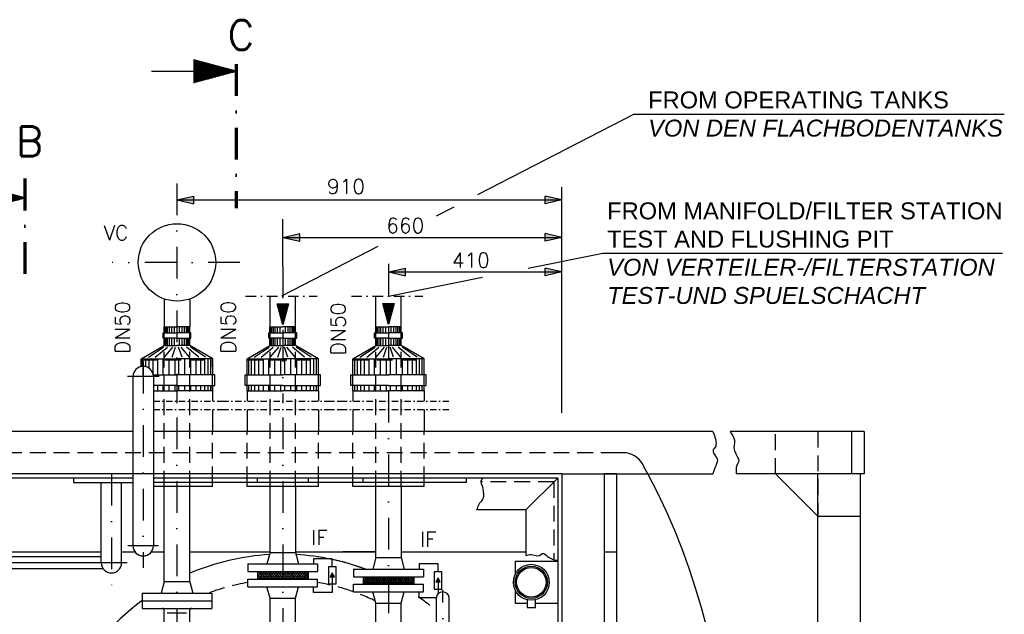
# Model space of a CAD drawing. Header units: inches. Extents: x -1548 to 30345, y -12744 to 2311.
# Tile 20 of 33: x 20143 to 22470, y -8533 to -7127. Entities that reach past the tile are written whole.
import ezdxf
from ezdxf.enums import TextEntityAlignment as Align

# ---------------------------------------------------------------- set-up
doc = ezdxf.new("R2010")
doc.units = ezdxf.units.IN
doc.header["$MEASUREMENT"] = 0
doc.linetypes.add('DASHDOT', pattern=[1, 0.5, -0.25, 0, -0.25])
doc.linetypes.add('HIDDEN', pattern=[0.375, 0.25, -0.125])
doc.layers.get('0').update_dxf_attribs({"linetype": 'CONTINUOUS'})
for name, color, linetype in [('15', 7, 'CONTINUOUS'), ('17', 7, 'CONTINUOUS'), ('2', 7, 'CONTINUOUS'), ('41', 7, 'CONTINUOUS'), ('44', 7, 'CONTINUOUS'), ('6', 7, 'CONTINUOUS')]:
    doc.layers.add(name, color=color, linetype=linetype)
doc.styles.add('ROMANS', font='ROMANS', dxfattribs={"height": 0.2})

# ---------------------------------------------------------------- blocks, each defined once
blk = doc.blocks.new('PFEIL')
at = {"layer": '17', "color": 7, "linetype": 'Continuous'}
for p, q in [((-20, 5.359), (-20, -5.359)), ((0, 0), (-20, 5.359)), ((-20, 5.0491), (-18.8434, 5.0491)), ((-40, 0), (-20, 0)), ((-20, 4.5991), (-17.164, 4.5991)), ((-20, 4.1491), (-15.4846, 4.1491)), ((-20, 3.6991), (-13.8052, 3.6991)), ((-20, 3.2491), (-12.1258, 3.2491)), ((-20, 2.7991), (-10.4464, 2.7991)), ((-20, 2.3491), (-8.7669, 2.3491)), ((-20, 1.8991), (-7.0875, 1.8991)), ((-20, 1.4491), (-5.4081, 1.4491)), ((-20, 0.9991), (-3.7287, 0.9991)), ((-20, 0.5491), (-2.0493, 0.5491)), ((-20, 0.0991), (-0.3698, 0.0991)), ((-20, -5.359), (0, 0)), ((-20, -0.3509), (-1.3096, -0.3509)), ((-20, -0.8009), (-2.989, -0.8009)), ((-20, -1.2509), (-4.6684, -1.2509)), ((-20, -1.7009), (-6.3478, -1.7009)), ((-20, -2.1509), (-8.0272, -2.1509)), ((-20, -2.6009), (-9.7067, -2.6009)), ((-20, -3.0509), (-11.3861, -3.0509)), ((-20, -3.5009), (-13.0655, -3.5009)), ((-20, -3.9509), (-14.7449, -3.9509)), ((-20, -4.4009), (-16.4243, -4.4009)), ((-20, -4.8509), (-18.1038, -4.8509)), ((-20, -5.3009), (-19.7832, -5.3009))]:
    blk.add_line(p, q, dxfattribs=at)
blk = doc.blocks.new('FPFEIL')
at = {"layer": '41', "color": 7, "linetype": 'Continuous'}
for p, q in [((-20, 5.3592), (-20, -5.3592)), ((0, 0), (-20, 5.3592)), ((-20, 5.0492), (-18.8436, 5.0492)), ((-20, 4.5992), (-17.164, 4.5992)), ((-20, 4.1492), (-15.4848, 4.1492)), ((-20, 3.6992), (-13.8052, 3.6992)), ((-20, 3.2492), (-12.126, 3.2492)), ((-20, 2.7992), (-10.4464, 2.7992)), ((-20, 2.3492), (-8.7668, 2.3492)), ((-20, 1.8992), (-7.0876, 1.8992)), ((-20, 1.4492), (-5.408, 1.4492)), ((-20, 0.9992), (-3.7288, 0.9992)), ((-20, 0.5492), (-2.0492, 0.5492)), ((-20, 0.0992), (-0.37, 0.0992)), ((-20, -5.3592), (0, 0)), ((-20, -0.3508), (-1.3096, -0.3508)), ((-20, -0.8008), (-2.9892, -0.8008)), ((-20, -1.2508), (-4.6684, -1.2508)), ((-20, -1.7008), (-6.348, -1.7008)), ((-20, -2.1508), (-8.0272, -2.1508)), ((-20, -2.6008), (-9.7068, -2.6008)), ((-20, -3.0508), (-11.386, -3.0508)), ((-20, -3.5008), (-13.0656, -3.5008)), ((-20, -3.9508), (-14.7448, -3.9508)), ((-20, -4.4008), (-16.4244, -4.4008)), ((-20, -4.8508), (-18.104, -4.8508)), ((-20, -5.3008), (-19.7832, -5.3008))]:
    blk.add_line(p, q, dxfattribs=at)

msp = doc.modelspace()

# ---------------------------------------------------------------- hatches: boundary and pattern name
at = {"linetype": 'Continuous'}
for points in [[(20514.4, -7553.1), (20554.4, -7544.2), (20554.4, -7562.1)], [(21424.4, -7553.1), (21384.4, -7544.2), (21384.4, -7562.1)], [(20764.4, -7641.4), (20804.4, -7632.5), (20804.4, -7650.4)], [(21424.4, -7641.4), (21384.4, -7632.5), (21384.4, -7650.4)], [(21014.4, -7723.3), (21054.4, -7714.3), (21054.4, -7732.2)], [(21424.4, -7723.3), (21384.4, -7714.3), (21384.4, -7732.2)]]:
    msp.add_hatch(color=256, dxfattribs=at).paths.add_polyline_path(points)
h = msp.add_hatch(color=256, dxfattribs=at)
h.paths.add_polyline_path([(20524.4, -7555.4), (20524.4, -7553.1), (20554.4, -7553.1), (20554.4, -7562.1)])
h.paths.add_polyline_path([(20524.4, -7553.1), (20524.4, -7550.9), (20554.4, -7544.2), (20554.4, -7553.1)])
h = msp.add_hatch(color=256, dxfattribs=at)
h.paths.add_polyline_path([(20774.4, -7643.7), (20774.4, -7641.4), (20804.4, -7641.4), (20804.4, -7650.4)])
h.paths.add_polyline_path([(20774.4, -7641.4), (20774.4, -7639.2), (20804.4, -7632.5), (20804.4, -7641.4)])
h = msp.add_hatch(color=256, dxfattribs=at)
h.paths.add_polyline_path([(21024.4, -7725.5), (21024.4, -7723.3), (21054.4, -7723.3), (21054.4, -7732.2)])
h.paths.add_polyline_path([(21024.4, -7723.3), (21024.4, -7721), (21054.4, -7714.3), (21054.4, -7723.3)])
at = {"linetype": 'Continuous', "lineweight": 5}
h = msp.add_hatch(dxfattribs=at)
h.set_pattern_fill('NET3', color=256, scale=40)
h.set_pattern_definition([(0, (1730, -2.216), (0, 5), []), (60, (1730, -2.216), (-4.330127, 2.5), []), (120, (1730, -2.216), (-4.330127, -2.5), [])])
h.paths.add_polyline_path([(20764.4, -8431.6), (20704.5, -8431.6), (20704.5, -8449.6), (20764.4, -8449.6)])
h.paths.add_polyline_path([(20824.4, -8431.6), (20764.4, -8431.6), (20764.4, -8449.6), (20824.4, -8449.6)])
h = msp.add_hatch(color=256)
h.dxf.hatch_style = 1
h.paths.add_polyline_path([(20881.5, -8434.4), (20876.1, -8443.7), (20886.9, -8443.7)])
h = msp.add_hatch(dxfattribs=at)
h.set_pattern_fill('NET3', color=256, scale=40)
h.set_pattern_definition([(0, (1980, -14.216), (0, 5), []), (60, (1980, -14.216), (-4.330127, 2.5), []), (120, (1980, -14.216), (-4.330127, -2.5), [])])
h.paths.add_polyline_path([(21014.4, -8443.6), (20954.5, -8443.6), (20954.5, -8461.6), (21014.4, -8461.6)])
h.paths.add_polyline_path([(21074.4, -8443.6), (21014.4, -8443.6), (21014.4, -8461.6), (21074.4, -8461.6)])
h = msp.add_hatch(color=256)
h.dxf.hatch_style = 1
h.paths.add_polyline_path([(21131.5, -8446.4), (21126.1, -8455.7), (21136.9, -8455.7)])

# ---------------------------------------------------------------- linework, layer by layer
at = {"linetype": 'Continuous'}
for p, q in [((21595.2, -7350), (21224.9, -7541.2)), ((21424.4, -8056.6), (21424.4, -7523)), ((20514.4, -7553.1), (20554.4, -7544.2)), ((20514.4, -7553.1), (20554.4, -7562.1)), ((20514.4, -7553.1), (21424.4, -7553.1)), ((20554.4, -7562.1), (20554.4, -7544.2)), ((21424.4, -7553.1), (21384.4, -7544.2)), ((21384.4, -7562.1), (21384.4, -7544.2)), ((21424.4, -7553.1), (21384.4, -7562.1)), ((21169.1, -7570), (21127.1, -7591.7)), ((20764.4, -7710.3), (20764.4, -7598.4)), ((20764.4, -7641.4), (20804.4, -7632.5)), ((20804.4, -7650.4), (20804.4, -7632.5)), ((21424.4, -7641.4), (21384.4, -7632.5)), ((21384.4, -7650.4), (21384.4, -7632.5)), ((20764.4, -7641.4), (20804.4, -7650.4)), ((20764.4, -7641.4), (21424.4, -7641.4)), ((21424.4, -7641.4), (21384.4, -7650.4)), ((20989, -7663), (20761.2, -7780.6)), ((21014.4, -7723.3), (21054.4, -7714.3)), ((21014.4, -7723.3), (21054.4, -7732.2)), ((21014.4, -7723.3), (21424.4, -7723.3)), ((21054.4, -7732.2), (21054.4, -7714.3)), ((21384.4, -7732.2), (21384.4, -7714.3)), ((21424.4, -7723.3), (21384.4, -7714.3)), ((21424.4, -7723.3), (21384.4, -7732.2))]:
    msp.add_line(p, q, dxfattribs=at)
for points in [[(20881.5, -8420.4), (20881.5, -8401.4), (20837, -8401.4), (20837, -8413.6)], [(21131.5, -8432.4), (21131.5, -8413.4), (21087, -8413.4), (21087, -8425.6)], [(20881.5, -8440.6), (20881.5, -8481.3), (20837, -8481.3), (20837, -8467.6)], [(21131.5, -8452.6), (21131.5, -8484)], [(21127.7, -8493.3), (21087, -8493.3), (21087, -8479.6)]]:
    msp.add_lwpolyline(points)
for points in [[(20872.5, -8460.9), (20890.5, -8460.9), (20890.5, -8420.4), (20872.5, -8420.4)], [(20881.5, -8434.4), (20876.1, -8443.7), (20886.9, -8443.7)], [(21122.5, -8472.9), (21140.5, -8472.9), (21140.5, -8432.4), (21122.5, -8432.4)], [(21131.5, -8446.4), (21126.1, -8455.7), (21136.9, -8455.7)]]:
    msp.add_lwpolyline(points, close=True)
for points in [[(21314.4, -8437), (21314.4, -8406.9), (21414.4, -8406.9), (21414.4, -8506.9), (21361.7, -8506.9)], [(21342.2, -8506.9), (21314.4, -8506.9), (21314.4, -8476.8)], [(21342.2, -8498.3), (21342.2, -8516.7), (21361.7, -8516.7), (21361.7, -8498.3)]]:
    msp.add_lwpolyline(points, dxfattribs=at)
for radius in [42.5, 38, 35]:
    msp.add_circle((21352, -8456.9), radius, dxfattribs=at)
at = {"layer": '17', "linetype": 'DASHDOT', "lineweight": 70, "ltscale": 150}
for p, q in [((20654.4, -7232.1), (20654.4, -7572.2)), ((20154.4, -7502.7), (20154.4, -7760.7))]:
    msp.add_line(p, q, dxfattribs=at)
at = {"layer": '2', "linetype": 'DASHDOT', "ltscale": 30}
for p, q in [((20458.6, -8028.7), (20631.6, -8028.7)), ((20621.8, -8028.7), (20907, -8028.7)), ((20871.8, -8028.7), (21157, -8028.7)), ((20458.6, -8048.7), (20631.6, -8048.7)), ((20621.8, -8048.7), (20907, -8048.7)), ((20871.8, -8048.7), (21157, -8048.7))]:
    msp.add_line(p, q, dxfattribs=at)
at = {"layer": '41', "linetype": 'DASHDOT', "ltscale": 150}
for p, q in [((20514.4, -7513.8), (20514.4, -8033.8)), ((20663.1, -7700.6), (20361.1, -7700.6)), ((20764.4, -7710.3), (20764.4, -8033.8)), ((21014.4, -7704.1), (21014.4, -9444)), ((20434.4, -7935.5), (20434.4, -8423)), ((20472.5, -7970.6), (20395, -7970.6)), ((20514.4, -8067.5), (20514.4, -8772.4)), ((20764.4, -8067.5), (20764.4, -8744.6)), ((20359.4, -8200.6), (20359.4, -8464.3)), ((20470.9, -8370.6), (20398.3, -8370.6)), ((20396.8, -8410.6), (20335.3, -8410.6)), ((21142.7, -8805.2), (21142.7, -8474.4))]:
    msp.add_line(p, q, dxfattribs=at)
at = {"layer": '41', "linetype": 'Continuous', "ltscale": 150}
for p, q in [((20484.3, -7787), (20484.3, -7852.9)), ((20544.6, -7787), (20544.6, -7852.9)), ((20734.3, -7852.9), (20734.3, -7780.6)), ((20794.6, -7852.9), (20794.6, -7780.6)), ((20984.3, -7852.9), (20984.3, -7780.6)), ((21044.6, -7852.9), (21044.6, -7780.6)), ((20430.3, -7930.6), (20430.3, -7946.9)), ((20410.3, -7970.6), (20410.3, -8370.6)), ((20458.6, -7970.6), (20458.6, -8370.6)), ((20598.6, -8003.9), (20598.6, -8028.7)), ((20680.3, -8003.9), (20680.3, -8028.7)), ((20848.6, -8003.9), (20848.6, -8028.7)), ((20930.3, -8003.9), (20930.3, -8028.7)), ((21098.6, -8003.9), (21098.6, -8028.7)), ((20598.6, -8048.7), (20598.6, -8100.6)), ((20680.3, -8048.7), (20680.3, -8100.6)), ((20848.6, -8048.7), (20848.6, -8100.6)), ((20930.3, -8048.7), (20930.3, -8100.6)), ((21098.6, -8048.7), (21098.6, -8100.6)), ((20410.3, -8100.6), (19858.6, -8100.6)), ((21780.8, -8100.6), (20458.6, -8100.6)), ((22139.1, -8100.6), (21822.4, -8100.6)), ((22109.1, -8100.6), (22109.1, -8200.6)), ((22139.1, -8100.6), (22139.1, -8200.6)), ((21568.8, -8150.6), (21554.1, -8150.6)), ((20484.3, -8200.6), (19195.3, -8200.6)), ((20410.3, -8200.6), (19858.6, -8200.6)), ((20410.3, -8210.6), (19858.6, -8210.6)), ((20269.4, -8210.6), (20269.4, -8220.6)), ((21424.4, -8200.6), (20458.6, -8200.6)), ((21414.4, -8210.6), (20458.6, -8210.6)), ((20707.3, -8200.6), (20544.6, -8200.6)), ((20704.4, -8220.6), (20704.4, -8210.6)), ((20824.4, -8210.6), (20824.4, -8220.6)), ((20954.4, -8220.6), (20954.4, -8210.6)), ((21414.4, -8200.6), (21071.6, -8200.6)), ((21198.6, -8220.6), (21198.6, -8210.6)), ((21339.4, -8285.6), (21414.4, -8210.6)), ((21414.4, -8210.6), (21414.4, -9690.6)), ((21424.4, -8200.6), (21424.4, -9700.6)), ((21424.4, -8200.6), (21780.8, -8200.6)), ((21524.4, -8200.6), (21524.4, -9700.6)), ((21554.1, -8200.6), (21524.4, -8200.6)), ((21554.1, -9700.6), (21554.1, -8200.6)), ((22139.1, -8200.6), (21836.5, -8200.6)), ((22029.1, -8300.6), (21929.1, -8200.6)), ((22029.1, -9600.6), (22029.1, -8200.6)), ((22129.1, -8200.6), (22129.1, -9700.6)), ((20269.4, -8220.6), (20410.3, -8220.6)), ((20335.3, -8410.6), (20335.3, -8220.6)), ((20383.5, -8410.6), (20383.5, -8220.6)), ((21198.6, -8220.6), (20458.6, -8220.6)), ((20598.6, -8230.6), (20458.6, -8230.6)), ((20598.6, -8230.6), (20458.6, -8230.6)), ((20484.3, -8455.6), (20484.3, -8230.6)), ((20544.6, -8455.6), (20544.6, -8230.6)), ((20598.6, -8230.6), (20598.6, -8220.6)), ((20680.3, -8230.6), (20680.3, -8220.6)), ((20848.6, -8230.6), (20680.3, -8230.6)), ((20734.3, -8386.6), (20734.3, -8230.6)), ((20794.6, -8230.6), (20794.6, -8386.6)), ((20848.6, -8230.6), (20848.6, -8220.6)), ((20930.3, -8230.6), (20930.3, -8220.6)), ((21098.6, -8230.6), (20930.3, -8230.6)), ((20984.3, -8398.6), (20984.3, -8230.6)), ((21044.6, -8230.6), (21044.6, -8398.6)), ((21098.6, -8230.6), (21098.6, -8220.6)), ((21339.4, -8285.6), (21223.5, -8285.6)), ((21339.4, -8285.6), (21339.4, -8393.6)), ((22029.1, -8300.6), (22129.1, -8300.6)), ((19933.5, -8384.9), (20335.3, -8384.9)), ((20335.3, -8396.5), (19933.5, -8396.5)), ((20383.5, -8384.9), (20415, -8384.9)), ((20453.8, -8384.9), (20484.3, -8384.9)), ((20544.6, -8384.9), (20734.3, -8384.9)), ((20734.3, -8386.6), (20727, -8413.6)), ((20734.3, -8386.6), (20794.6, -8386.6)), ((20794.6, -8384.9), (20906.3, -8384.9)), ((20794.6, -8386.6), (20801.8, -8413.6)), ((20984.3, -8384.9), (20906.3, -8384.9)), ((20906.3, -8384.9), (20984.3, -8384.9)), ((20984.3, -8398.6), (20977, -8425.6)), ((20984.3, -8398.6), (21044.6, -8398.6)), ((21044.6, -8384.9), (21339.4, -8384.9)), ((21044.6, -8398.6), (21051.8, -8425.6)), ((21524.4, -8384.9), (21554.1, -8384.9)), ((20339.9, -8424.8), (19928.9, -8424.8)), ((20335.3, -8410.6), (19933.5, -8410.6)), ((20681.9, -8413.6), (20846.9, -8413.6)), ((20681.9, -8413.6), (20681.9, -8431.6)), ((20846.9, -8413.6), (20846.9, -8431.6)), ((20681.9, -8431.6), (20846.9, -8431.6)), ((20704.5, -8431.6), (20704.5, -8449.6)), ((20824.4, -8431.6), (20824.4, -8449.6)), ((20931.9, -8425.6), (21096.9, -8425.6)), ((20931.9, -8425.6), (20931.9, -8443.6)), ((20931.9, -8443.6), (21096.9, -8443.6)), ((20954.5, -8443.6), (20954.5, -8461.6)), ((21074.4, -8443.6), (21074.4, -8461.6)), ((21096.9, -8425.6), (21096.9, -8443.6)), ((20484.3, -8455.6), (20477, -8482.6)), ((20544.6, -8455.6), (20484.3, -8455.6)), ((20544.6, -8455.6), (20551.8, -8482.6)), ((20681.9, -8467.6), (20681.9, -8449.6)), ((20681.9, -8449.6), (20846.9, -8449.6)), ((20681.9, -8467.6), (20846.9, -8467.6)), ((20734.3, -8494.6), (20727, -8467.6)), ((20794.6, -8494.6), (20801.8, -8467.6)), ((20846.9, -8467.6), (20846.9, -8449.6)), ((20931.9, -8479.6), (20931.9, -8461.6)), ((20931.9, -8461.6), (21096.9, -8461.6)), ((21096.9, -8479.6), (21096.9, -8461.6)), ((20431.9, -8482.6), (20431.9, -8518.6)), ((20431.9, -8482.6), (20596.9, -8482.6)), ((20596.9, -8482.6), (20596.9, -8518.6)), ((20734.3, -8494.6), (20794.6, -8494.6)), ((20734.3, -8644.6), (20734.3, -8494.6)), ((20794.6, -8644.6), (20794.6, -8494.6)), ((20931.9, -8479.6), (21096.9, -8479.6)), ((20984.3, -8506.6), (20977, -8479.6)), ((21044.6, -8506.6), (21051.8, -8479.6)), ((21127.7, -8725.5), (21127.7, -8492.6)), ((21157.7, -8725.5), (21157.7, -8492.6)), ((20431.9, -8500.6), (20596.9, -8500.6)), ((20431.9, -8518.6), (20596.9, -8518.6)), ((20984.3, -8506.6), (21044.6, -8506.6)), ((20984.3, -8656.6), (20984.3, -8506.6)), ((21044.6, -8656.6), (21044.6, -8506.6)), ((20484.4, -8568.4), (20484.4, -8523.6)), ((20491.4, -8528.8), (20537, -8528.8)), ((20544.4, -8568.4), (20544.4, -8523.6))]:
    msp.add_line(p, q, dxfattribs=at)
at = {"layer": '41', "linetype": 'DASHDOT', "ltscale": 50}
for p, q in [((20676.7, -7780.6), (20845.7, -7780.6)), ((20926.7, -7780.6), (21095.7, -7780.6))]:
    msp.add_line(p, q, dxfattribs=at)
at = {"layer": '41', "linetype": 'HIDDEN', "ltscale": 150}
for p, q in [((20484.3, -8230.6), (20484.3, -7852.9)), ((20544.6, -8230.6), (20544.6, -7852.9)), ((20734.3, -8230.6), (20734.3, -7852.9)), ((20794.6, -8230.6), (20794.6, -7852.9)), ((20984.3, -8230.6), (20984.3, -7852.9)), ((21044.6, -8230.6), (21044.6, -7852.9)), ((20430.3, -7930.6), (20598.6, -7930.6)), ((20430.3, -7930.6), (20598.6, -7930.6)), ((20430.3, -7946.9), (20430.3, -7930.6)), ((20598.6, -8003.9), (20598.6, -7930.6)), ((20680.3, -7930.6), (20848.6, -7930.6)), ((20680.3, -7930.6), (20848.6, -7930.6)), ((20680.3, -8003.9), (20680.3, -7930.6)), ((20848.6, -8003.9), (20848.6, -7930.6)), ((20930.3, -7930.6), (21098.6, -7930.6)), ((20930.3, -8003.9), (20930.3, -7930.6)), ((21098.6, -8003.9), (21098.6, -7930.6)), ((20598.6, -8220.6), (20598.6, -8100.6)), ((20680.3, -8220.6), (20680.3, -8100.6)), ((20848.6, -8220.6), (20848.6, -8100.6)), ((20930.3, -8220.6), (20930.3, -8100.6)), ((21098.6, -8220.6), (21098.6, -8100.6)), ((21929.1, -8200.6), (21929.1, -8100.6)), ((22029.1, -8100.6), (22029.1, -8300.6)), ((21554.1, -8150.6), (18567.7, -8150.6)), ((21405.4, -8219.6), (21233.5, -8219.6)), ((21405.4, -8219.6), (21405.4, -8403.6))]:
    msp.add_line(p, q, dxfattribs=at)
at = {"layer": '41', "linetype": 'Continuous'}
msp.add_circle((20514.4, -7700.6), 91.5, dxfattribs=at)
at = {"layer": '41', "linetype": 'Continuous', "ltscale": 150}
for centre, radius, start, end in [((20434.4, -7970.6), 24.1, 0, 180), ((21568.8, -8203.6), 53, 28.873, 90), ((20214.1, -8950.6), 1600, 27.9532, 28.873), ((20214.1, -8950.6), 1600, 332.0468, 27.9532), ((20434.4, -8370.6), 24.1, 180, 0), ((20764.4, -8950.6), 560, 93.2204, 113.1157), ((20764.4, -8950.6), 560, 69.6359, 86.7796), ((20764.4, -8950.6), 560, 69.2699, 81.5635), ((20359.4, -8410.6), 24.1, 180, 0), ((20764.4, -8950.6), 560, 51.6218, 55.1501), ((20764.4, -8950.6), 560, 126.4236, 235.8328), ((20479.4, -8523.6), 5, 0, 90), ((20549.4, -8523.6), 5, 90, 180)]:
    msp.add_arc(centre, radius, start, end, dxfattribs=at)
at = {"layer": '41', "linetype": 'HIDDEN', "ltscale": 150}
for start, end in [(99.4972, 110.6097), (64.1145, 80.5028)]:
    msp.add_arc((20764.4, -8950.6), 500, start, end, dxfattribs=at)
at = {"layer": '41', "linetype": 'Continuous', "ltscale": 150}
msp.add_ellipse((21142.7, -8492.6), major_axis=(-15, 0), ratio=0.858, start_param=3.141593, end_param=6.283185, dxfattribs=at)
for points, knots in [([(21780.8, -8100.6), (21784.5, -8107.2), (21786.3, -8114.2), (21787.9, -8121.2), (21789, -8125.8), (21788.6, -8130.9), (21787.9, -8135.4), (21787.4, -8138.8), (21782.3, -8140.8), (21781.7, -8144.2), (21780.1, -8153.5), (21794.9, -8163.2), (21791.4, -8172.5), (21790.3, -8175.4), (21789, -8178.3), (21787.9, -8181.3), (21785.6, -8187.7), (21783.1, -8194.1), (21780.8, -8200.6)], [0, 0, 0, 0, 0.204139, 0.204139, 0.204139, 0.336625, 0.336625, 0.336625, 0.437701, 0.437701, 0.437701, 0.717891, 0.717891, 0.717891, 0.807074, 0.807074, 0.807074, 1, 1, 1, 1]), ([(21822.4, -8100.6), (21826.6, -8107.4), (21830.2, -8113.9), (21832.1, -8121.2), (21833.9, -8128.4), (21828.4, -8136.5), (21831.2, -8143.3), (21832.6, -8146.6), (21834.1, -8149.8), (21835.6, -8153), (21837.6, -8157.2), (21840.1, -8161.2), (21841.8, -8165.4), (21844.4, -8171.8), (21837, -8178.8), (21836.5, -8185.7), (21836.2, -8190.6), (21835.9, -8195.7), (21836.5, -8200.6)], [0, 0, 0, 0, 0.21632, 0.21632, 0.21632, 0.426234, 0.426234, 0.426234, 0.527609, 0.527609, 0.527609, 0.658932, 0.658932, 0.658932, 0.858356, 0.858356, 0.858356, 1, 1, 1, 1]), ([(21223.5, -8285.6), (21224.7, -8280.9), (21226.5, -8276.3), (21228.4, -8271.8), (21230.2, -8267.8), (21234.7, -8265.8), (21236.6, -8261.7), (21238.4, -8258), (21239.6, -8254.1), (21239.5, -8250.1), (21239.5, -8245.7), (21238.8, -8241.1), (21238.1, -8236.7), (21237.2, -8230.9), (21233.8, -8225.3), (21233.5, -8219.6), (21233.3, -8216.5), (21235.3, -8213.4), (21237.6, -8210.6)], [0, 0, 0, 0, 0.181591, 0.181591, 0.181591, 0.34296, 0.34296, 0.34296, 0.490712, 0.490712, 0.490712, 0.658899, 0.658899, 0.658899, 0.877453, 0.877453, 0.877453, 1, 1, 1, 1]), ([(21339.4, -8393.6), (21343.6, -8392), (21347.8, -8391.5), (21352, -8391.3), (21357.2, -8391.1), (21362.3, -8394), (21367.4, -8394.2), (21372.3, -8394.4), (21377, -8387), (21381.4, -8388.9), (21385.5, -8390.7), (21388.6, -8394.9), (21392.5, -8397.1), (21396.6, -8399.5), (21400.7, -8401.9), (21405.4, -8403.6), (21408.4, -8404.7), (21411.4, -8405), (21414.4, -8404.8)], [0, 0, 0, 0, 0.158533, 0.158533, 0.158533, 0.352778, 0.352778, 0.352778, 0.537827, 0.537827, 0.537827, 0.708466, 0.708466, 0.708466, 0.887563, 0.887563, 0.887563, 1, 1, 1, 1])]:
    msp.add_open_spline(points, degree=3, knots=knots, dxfattribs=at)
at = {"layer": '44', "linetype": 'Continuous', "ltscale": 150}
for p, q in [((20484.2, -7852.9), (20514.4, -7852.9)), ((20484.2, -7867.2), (20484.2, -7852.9)), ((20486, -7867.2), (20486, -7852.9)), ((20488.6, -7867.2), (20488.6, -7852.9)), ((20492.2, -7867.2), (20492.2, -7852.9)), ((20496.6, -7867.2), (20496.6, -7852.9)), ((20502, -7867.2), (20502, -7852.9)), ((20508.2, -7867.2), (20508.2, -7852.9)), ((20544.7, -7852.9), (20514.4, -7852.9)), ((20520.6, -7867.2), (20520.6, -7852.9)), ((20526.9, -7867.2), (20526.9, -7852.9)), ((20532.2, -7867.2), (20532.2, -7852.9)), ((20536.6, -7867.2), (20536.6, -7852.9)), ((20540.2, -7867.2), (20540.2, -7852.9)), ((20542.9, -7867.2), (20542.9, -7852.9)), ((20544.7, -7867.2), (20544.7, -7852.9)), ((20734.2, -7852.9), (20764.4, -7852.9)), ((20734.2, -7867.2), (20734.2, -7852.9)), ((20736, -7867.2), (20736, -7852.9)), ((20738.6, -7867.2), (20738.6, -7852.9)), ((20742.2, -7867.2), (20742.2, -7852.9)), ((20746.6, -7867.2), (20746.6, -7852.9)), ((20752, -7867.2), (20752, -7852.9)), ((20758.2, -7867.2), (20758.2, -7852.9)), ((20794.7, -7852.9), (20764.4, -7852.9)), ((20770.6, -7867.2), (20770.6, -7852.9)), ((20776.9, -7867.2), (20776.9, -7852.9)), ((20782.2, -7867.2), (20782.2, -7852.9)), ((20786.6, -7867.2), (20786.6, -7852.9)), ((20790.2, -7867.2), (20790.2, -7852.9)), ((20792.9, -7867.2), (20792.9, -7852.9)), ((20794.7, -7867.2), (20794.7, -7852.9)), ((20984.2, -7852.9), (21014.4, -7852.9)), ((20984.2, -7867.2), (20984.2, -7852.9)), ((20986, -7867.2), (20986, -7852.9)), ((20988.6, -7867.2), (20988.6, -7852.9)), ((20992.2, -7867.2), (20992.2, -7852.9)), ((20996.6, -7867.2), (20996.6, -7852.9)), ((21002, -7867.2), (21002, -7852.9)), ((21008.2, -7867.2), (21008.2, -7852.9)), ((21044.7, -7852.9), (21014.4, -7852.9)), ((21020.6, -7867.2), (21020.6, -7852.9)), ((21026.9, -7867.2), (21026.9, -7852.9)), ((21032.2, -7867.2), (21032.2, -7852.9)), ((21036.6, -7867.2), (21036.6, -7852.9)), ((21040.2, -7867.2), (21040.2, -7852.9)), ((21042.9, -7867.2), (21042.9, -7852.9)), ((21044.7, -7867.2), (21044.7, -7852.9)), ((20481.5, -7867.2), (20514.4, -7867.2)), ((20481.5, -7879.6), (20481.5, -7867.2)), ((20514.4, -7879.6), (20481.5, -7879.6)), ((20484.2, -7897.4), (20484.2, -7879.6)), ((20486, -7897.4), (20486, -7879.6)), ((20488.6, -7897.4), (20488.6, -7879.6)), ((20492.2, -7897.4), (20492.2, -7879.6)), ((20496.6, -7897.4), (20496.6, -7879.6)), ((20502, -7897.4), (20502, -7879.6)), ((20508.2, -7897.4), (20508.2, -7879.6)), ((20547.3, -7867.2), (20514.4, -7867.2)), ((20514.4, -7879.6), (20547.3, -7879.6)), ((20520.6, -7897.4), (20520.6, -7879.6)), ((20526.9, -7897.4), (20526.9, -7879.6)), ((20532.2, -7897.4), (20532.2, -7879.6)), ((20536.6, -7897.4), (20536.6, -7879.6)), ((20540.2, -7897.4), (20540.2, -7879.6)), ((20542.9, -7897.4), (20542.9, -7879.6)), ((20544.7, -7897.4), (20544.7, -7879.6)), ((20547.3, -7879.6), (20547.3, -7867.2)), ((20731.5, -7867.2), (20764.4, -7867.2)), ((20731.5, -7879.6), (20731.5, -7867.2)), ((20764.4, -7879.6), (20731.5, -7879.6)), ((20734.2, -7897.4), (20734.2, -7879.6)), ((20736, -7897.4), (20736, -7879.6)), ((20738.6, -7897.4), (20738.6, -7879.6)), ((20742.2, -7897.4), (20742.2, -7879.6)), ((20746.6, -7897.4), (20746.6, -7879.6)), ((20752, -7897.4), (20752, -7879.6)), ((20758.2, -7897.4), (20758.2, -7879.6)), ((20797.3, -7867.2), (20764.4, -7867.2)), ((20764.4, -7879.6), (20797.3, -7879.6)), ((20770.6, -7897.4), (20770.6, -7879.6)), ((20776.9, -7897.4), (20776.9, -7879.6)), ((20782.2, -7897.4), (20782.2, -7879.6)), ((20786.6, -7897.4), (20786.6, -7879.6)), ((20790.2, -7897.4), (20790.2, -7879.6)), ((20792.9, -7897.4), (20792.9, -7879.6)), ((20794.7, -7897.4), (20794.7, -7879.6)), ((20797.3, -7879.6), (20797.3, -7867.2)), ((20981.5, -7867.2), (21014.4, -7867.2)), ((20981.5, -7879.6), (20981.5, -7867.2)), ((21014.4, -7879.6), (20981.5, -7879.6)), ((20984.2, -7897.4), (20984.2, -7879.6)), ((20986, -7897.4), (20986, -7879.6)), ((20988.6, -7897.4), (20988.6, -7879.6)), ((20992.2, -7897.4), (20992.2, -7879.6)), ((20996.6, -7897.4), (20996.6, -7879.6)), ((21002, -7897.4), (21002, -7879.6)), ((21008.2, -7897.4), (21008.2, -7879.6)), ((21047.3, -7867.2), (21014.4, -7867.2)), ((21014.4, -7879.6), (21047.3, -7879.6)), ((21020.6, -7897.4), (21020.6, -7879.6)), ((21026.9, -7897.4), (21026.9, -7879.6)), ((21032.2, -7897.4), (21032.2, -7879.6)), ((21036.6, -7897.4), (21036.6, -7879.6)), ((21040.2, -7897.4), (21040.2, -7879.6)), ((21042.9, -7897.4), (21042.9, -7879.6)), ((21044.7, -7897.4), (21044.7, -7879.6)), ((21047.3, -7879.6), (21047.3, -7867.2)), ((20429.9, -7928.7), (20484.2, -7897.4)), ((20446.9, -7924.7), (20482.5, -7901.4)), ((20463, -7924.7), (20491.7, -7901.4)), ((20484.2, -7897.4), (20514.4, -7897.4)), ((20484.9, -7924.7), (20504.8, -7901.4)), ((20502.6, -7924.7), (20510.5, -7901.4)), ((20544.7, -7897.4), (20514.4, -7897.4)), ((20526.3, -7924.7), (20518.3, -7901.4)), ((20543.9, -7924.7), (20524.1, -7901.4)), ((20565.8, -7924.7), (20537.1, -7901.4)), ((20599, -7928.7), (20544.7, -7897.4)), ((20581.9, -7924.7), (20546.3, -7901.4)), ((20679.9, -7928.7), (20734.2, -7897.4)), ((20696.9, -7924.7), (20732.5, -7901.4)), ((20713, -7924.7), (20741.7, -7901.4)), ((20734.2, -7897.4), (20764.4, -7897.4)), ((20734.9, -7924.7), (20754.8, -7901.4)), ((20752.6, -7924.7), (20760.5, -7901.4)), ((20794.7, -7897.4), (20764.4, -7897.4)), ((20776.3, -7924.7), (20768.3, -7901.4)), ((20793.9, -7924.7), (20774.1, -7901.4)), ((20815.8, -7924.7), (20787.1, -7901.4)), ((20849, -7928.7), (20794.7, -7897.4)), ((20831.9, -7924.7), (20796.3, -7901.4)), ((20929.9, -7928.7), (20984.2, -7897.4)), ((20946.9, -7924.7), (20982.5, -7901.4)), ((20963, -7924.7), (20991.7, -7901.4)), ((20984.2, -7897.4), (21014.4, -7897.4)), ((20984.9, -7924.7), (21004.8, -7901.4)), ((21002.6, -7924.7), (21010.5, -7901.4)), ((21044.7, -7897.4), (21014.4, -7897.4)), ((21026.3, -7924.7), (21018.3, -7901.4)), ((21043.9, -7924.7), (21024.1, -7901.4)), ((21065.8, -7924.7), (21037.1, -7901.4)), ((21099, -7928.7), (21044.7, -7897.4)), ((21081.9, -7924.7), (21046.3, -7901.4)), ((20429.9, -7928.7), (20514.4, -7928.7)), ((20429.9, -7947), (20429.9, -7928.7)), ((20434.6, -7966.3), (20434.6, -7928.7)), ((20440.8, -7947.4), (20440.8, -7928.7)), ((20448.7, -7951.2), (20448.7, -7928.7)), ((20458, -7966.3), (20458, -7928.7)), ((20469, -7966.3), (20469, -7928.7)), ((20481.5, -7966.3), (20481.5, -7928.7)), ((20495.6, -7966.3), (20495.6, -7928.7)), ((20509.7, -7966.3), (20509.7, -7928.7)), ((20599, -7928.7), (20514.4, -7928.7)), ((20519.1, -7966.3), (20519.1, -7928.7)), ((20533.2, -7966.3), (20533.2, -7928.7)), ((20547.3, -7966.3), (20547.3, -7928.7)), ((20559.8, -7966.3), (20559.8, -7928.7)), ((20570.8, -7966.3), (20570.8, -7928.7)), ((20580.2, -7966.3), (20580.2, -7928.7)), ((20588, -7966.3), (20588, -7928.7)), ((20594.3, -7966.3), (20594.3, -7928.7)), ((20599, -7966.3), (20599, -7928.7)), ((20679.9, -7928.7), (20764.4, -7928.7)), ((20679.9, -7966.3), (20679.9, -7928.7)), ((20684.6, -7966.3), (20684.6, -7928.7)), ((20690.8, -7966.3), (20690.8, -7928.7)), ((20698.7, -7966.3), (20698.7, -7928.7)), ((20708, -7966.3), (20708, -7928.7)), ((20719, -7966.3), (20719, -7928.7)), ((20731.5, -7966.3), (20731.5, -7928.7)), ((20745.6, -7966.3), (20745.6, -7928.7)), ((20759.7, -7966.3), (20759.7, -7928.7)), ((20849, -7928.7), (20764.4, -7928.7)), ((20769.1, -7966.3), (20769.1, -7928.7)), ((20783.2, -7966.3), (20783.2, -7928.7)), ((20797.3, -7966.3), (20797.3, -7928.7)), ((20809.8, -7966.3), (20809.8, -7928.7)), ((20820.8, -7966.3), (20820.8, -7928.7)), ((20830.2, -7966.3), (20830.2, -7928.7)), ((20838, -7966.3), (20838, -7928.7)), ((20844.3, -7966.3), (20844.3, -7928.7)), ((20849, -7966.3), (20849, -7928.7)), ((20929.9, -7928.7), (21014.4, -7928.7)), ((20929.9, -7966.3), (20929.9, -7928.7)), ((20934.6, -7966.3), (20934.6, -7928.7)), ((20940.8, -7966.3), (20940.8, -7928.7)), ((20948.7, -7966.3), (20948.7, -7928.7)), ((20958, -7966.3), (20958, -7928.7)), ((20969, -7966.3), (20969, -7928.7)), ((20981.5, -7966.3), (20981.5, -7928.7)), ((20995.6, -7966.3), (20995.6, -7928.7)), ((21009.7, -7966.3), (21009.7, -7928.7)), ((21099, -7928.7), (21014.4, -7928.7)), ((21019.1, -7966.3), (21019.1, -7928.7)), ((21033.2, -7966.3), (21033.2, -7928.7)), ((21047.3, -7966.3), (21047.3, -7928.7)), ((21059.8, -7966.3), (21059.8, -7928.7)), ((21070.8, -7966.3), (21070.8, -7928.7)), ((21080.2, -7966.3), (21080.2, -7928.7)), ((21088, -7966.3), (21088, -7928.7)), ((21094.3, -7966.3), (21094.3, -7928.7)), ((21099, -7966.3), (21099, -7928.7)), ((20458.1, -7966.3), (20514.4, -7966.3)), ((20603.7, -7966.3), (20514.4, -7966.3)), ((20603.7, -7991.4), (20603.7, -7966.3)), ((20675.2, -7966.3), (20764.4, -7966.3)), ((20675.2, -7991.4), (20675.2, -7966.3)), ((20853.7, -7966.3), (20764.4, -7966.3)), ((20853.7, -7991.4), (20853.7, -7966.3)), ((20925.2, -7966.3), (21014.4, -7966.3)), ((20925.2, -7991.4), (20925.2, -7966.3)), ((21103.7, -7966.3), (21014.4, -7966.3)), ((21103.7, -7991.4), (21103.7, -7966.3)), ((20514.4, -7991.4), (20458.6, -7991.4)), ((20458.6, -8003.9), (20514.4, -8003.9)), ((20469, -8003.9), (20469, -7991.4)), ((20481.5, -8003.9), (20481.5, -7991.4)), ((20495.6, -8003.9), (20495.6, -7991.4)), ((20509.7, -8003.9), (20509.7, -7991.4)), ((20514.4, -7991.4), (20603.7, -7991.4)), ((20599, -8003.9), (20514.4, -8003.9)), ((20519.1, -8003.9), (20519.1, -7991.4)), ((20533.2, -8003.9), (20533.2, -7991.4)), ((20547.3, -8003.9), (20547.3, -7991.4)), ((20559.8, -8003.9), (20559.8, -7991.4)), ((20570.8, -8003.9), (20570.8, -7991.4)), ((20580.2, -8003.9), (20580.2, -7991.4)), ((20588, -8003.9), (20588, -7991.4)), ((20594.3, -8003.9), (20594.3, -7991.4)), ((20599, -8003.9), (20599, -7991.4)), ((20764.4, -7991.4), (20675.2, -7991.4)), ((20679.9, -8003.9), (20679.9, -7991.4)), ((20679.9, -8003.9), (20764.4, -8003.9)), ((20684.6, -8003.9), (20684.6, -7991.4)), ((20690.8, -8003.9), (20690.8, -7991.4)), ((20698.7, -8003.9), (20698.7, -7991.4)), ((20708, -8003.9), (20708, -7991.4)), ((20719, -8003.9), (20719, -7991.4)), ((20731.5, -8003.9), (20731.5, -7991.4)), ((20745.6, -8003.9), (20745.6, -7991.4)), ((20759.7, -8003.9), (20759.7, -7991.4)), ((20764.4, -7991.4), (20853.7, -7991.4)), ((20849, -8003.9), (20764.4, -8003.9)), ((20769.1, -8003.9), (20769.1, -7991.4)), ((20783.2, -8003.9), (20783.2, -7991.4)), ((20797.3, -8003.9), (20797.3, -7991.4)), ((20809.8, -8003.9), (20809.8, -7991.4)), ((20820.8, -8003.9), (20820.8, -7991.4)), ((20830.2, -8003.9), (20830.2, -7991.4)), ((20838, -8003.9), (20838, -7991.4)), ((20844.3, -8003.9), (20844.3, -7991.4)), ((20849, -8003.9), (20849, -7991.4)), ((21014.4, -7991.4), (20925.2, -7991.4)), ((20929.9, -8003.9), (20929.9, -7991.4)), ((20929.9, -8003.9), (21014.4, -8003.9)), ((20934.6, -8003.9), (20934.6, -7991.4)), ((20940.8, -8003.9), (20940.8, -7991.4)), ((20948.7, -8003.9), (20948.7, -7991.4)), ((20958, -8003.9), (20958, -7991.4)), ((20969, -8003.9), (20969, -7991.4)), ((20981.5, -8003.9), (20981.5, -7991.4)), ((20995.6, -8003.9), (20995.6, -7991.4)), ((21009.7, -8003.9), (21009.7, -7991.4)), ((21014.4, -7991.4), (21103.7, -7991.4)), ((21099, -8003.9), (21014.4, -8003.9)), ((21019.1, -8003.9), (21019.1, -7991.4)), ((21033.2, -8003.9), (21033.2, -7991.4)), ((21047.3, -8003.9), (21047.3, -7991.4)), ((21059.8, -8003.9), (21059.8, -7991.4)), ((21070.8, -8003.9), (21070.8, -7991.4)), ((21080.2, -8003.9), (21080.2, -7991.4)), ((21088, -8003.9), (21088, -7991.4)), ((21094.3, -8003.9), (21094.3, -7991.4)), ((21099, -8003.9), (21099, -7991.4))]:
    msp.add_line(p, q, dxfattribs=at)
at = {"layer": '6', "linetype": 'Continuous'}
for p, q in [((21595.2, -7350), (22470.1, -7350)), ((21344.7, -7714.1), (21521.4, -7678.5)), ((21521.4, -7678.5), (22465.7, -7678.5)), ((21014.4, -7780.6), (21236.5, -7735.9))]:
    msp.add_line(p, q, dxfattribs=at)

# ---------------------------------------------------------------- block references
at = {"layer": '17', "linetype": 'DASHDOT', "lineweight": 70, "ltscale": 150, "xscale": 5, "yscale": 5}
for p in [(20654.4, -7248.8), (20154.4, -7548.4)]:
    msp.add_blockref('PFEIL', p, dxfattribs=at)
at = {"layer": '41', "linetype": 'Continuous', "xscale": 2.5, "yscale": -2.5, "rotation": 270}
for p in [(20764.4, -7848.4), (21014.4, -7847.8)]:
    msp.add_blockref('FPFEIL', p, dxfattribs=at)

# ---------------------------------------------------------------- texts
at = {"layer": '15', "linetype": 'Continuous', "ltscale": 150, "style": 'ROMANS'}
for s, p in [('910', (20868.8, -7503.7)), ('660', (21008.9, -7596.2)), ('410', (21164, -7678.1))]:
    msp.add_text(s, height=35, dxfattribs=at).set_placement(p, align=Align.TOP_LEFT)
at = {"layer": '17', "linetype": 'DASHDOT', "lineweight": 70, "ltscale": 150, "style": 'ROMANS'}
for s, p in [('C', (20634.4, -7198.1)), ('B', (20134.4, -7449.7))]:
    msp.add_text(s, height=70, dxfattribs=at).set_placement(p)
at = {"layer": '41', "linetype": 'Continuous', "style": 'ROMANS'}
msp.add_text('VC', height=35, dxfattribs=at).set_placement((20341, -7648.1))
at = {"layer": '41', "linetype": 'Continuous', "ltscale": 150, "style": 'ROMANS'}
for p in [(20831.3, -8368.5), (21088.9, -8372.7)]:
    msp.add_text('IF', height=35, dxfattribs=at).set_placement(p)
at = {"layer": '6', "linetype": 'DASHDOT', "style": 'ROMANS'}
for p in [(20403.3, -7916.8), (20653.1, -7916.6), (20912.9, -7920.5)]:
    msp.add_text('DN50', height=35, rotation=90, dxfattribs=at).set_placement(p)
at = {"layer": '6', "linetype": 'Continuous', "char_height": 40, "attachment_point": 1, "style": 'ROMANS'}
for s, insert, width in [('{\\fArial|b0|i0|c0|p34;FROM OPERATING TANKS\\P\\fArial|b0|i1|c0|p34;VON DEN FLACHBODENTANKS\\H1.0215x; }', (21628.2, -7296.5), 877.186), ('{\\fArial|b0|i0|c0|p34;FROM MANIFOLD/FILTER STATION TEST AND FLUSHING PIT\\P\\fArial|b0|i1|c0|p34;VON VERTEILER-/FILTERSTATION TEST-UND SPUELSCHACHT}', (21531.4, -7558.8), 947.549)]:
    msp.add_mtext(s, dxfattribs=dict(at, insert=insert, width=width))

doc.saveas('drawing.dxf')
